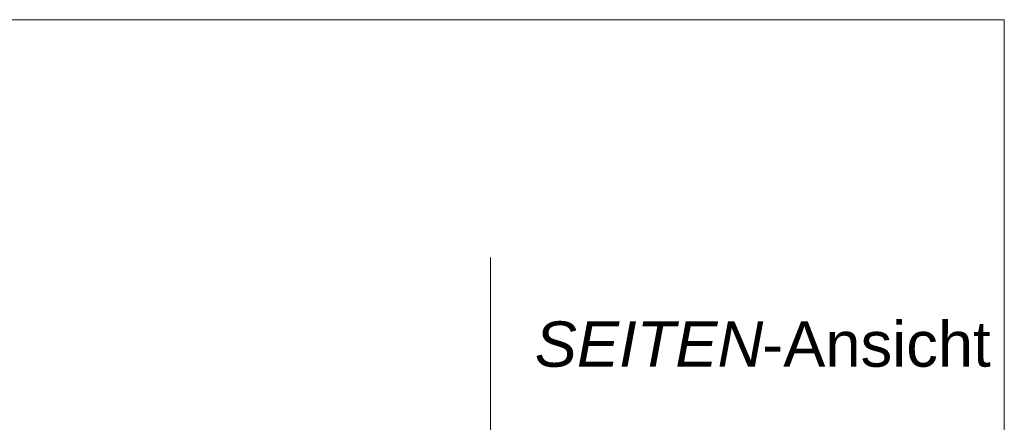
# Model space of a CAD drawing. Extents: x -420 to 300, y 62 to 1162.
# Tile 104 of 130: x 219 to 249, y 664 to 677. Entities that reach past the tile are written whole.
import ezdxf
from ezdxf.lldxf.tags import DXFTag

# ---------------------------------------------------------------- set-up
doc = ezdxf.new("R2010")
doc.units = 0
doc.layers.get('0').update_dxf_attribs({"lineweight": 35})
doc.layers.add('E_Detail_Beschriftung', color=7, linetype='Continuous', lineweight=13, true_color=0x009900)
doc.layers.add('E_Detail_Linie_Text_Bem', color=7, linetype='Continuous', lineweight=13)
doc.styles.get("Standard").update_dxf_attribs({"font": 'ARIALN.TTF'})
tags = doc.linetypes.add('fein_strichliert-A06G9FCV8I', pattern=[4, 1, -2, 1]).pattern_tags.tags
tags[8:9] = [DXFTag(74, 4), DXFTag(75, 0), DXFTag(340, '0'), DXFTag(46, 0.0), DXFTag(50, 0.0), DXFTag(44, 0.0), DXFTag(45, 0.0)]
tags[6:7] = [DXFTag(74, 4), DXFTag(75, 0), DXFTag(340, '0'), DXFTag(46, 0.0), DXFTag(50, 0.0), DXFTag(44, 0.0), DXFTag(45, 0.0)]
tags[4:5] = [DXFTag(74, 4), DXFTag(75, 0), DXFTag(340, '0'), DXFTag(46, 0.0), DXFTag(50, 0.0), DXFTag(44, 0.0), DXFTag(45, 0.0)]

# ---------------------------------------------------------------- blocks, each defined once
blk = doc.blocks.new('Referenz-A06G9FCZ8I')
at = {"layer": 'E_Detail_Linie_Text_Bem', "linetype": 'fein_strichliert-A06G9FCV8I', "ltscale": 0.65}
for p, q in [((249.398, 676.567), (186.629, 676.567)), ((249.398, 615.25), (249.398, 676.567)), ((233.517, 616.331), (233.517, 669.211))]:
    blk.add_line(p, q, dxfattribs=at)
at = {"layer": 'E_Detail_Beschriftung', "linetype": 'Continuous', "lineweight": -2, "ltscale": 0.25, "char_height": 1.4, "attachment_point": 1}
for s, insert in [('{\\fArial|b0|i1;SEITEN}', (234.884, 667.237)), ('{\\fArial;-Ansicht}', (241.913, 667.237))]:
    blk.add_mtext(s, dxfattribs=dict(at, insert=insert))

msp = doc.modelspace()

# ---------------------------------------------------------------- block references
at = {"color": 8, "lineweight": 25, "ltscale": 0.25, "true_color": 0x808080}
msp.add_blockref('Referenz-A06G9FCZ8I', (0, 0), dxfattribs=at)

doc.saveas('drawing.dxf')
